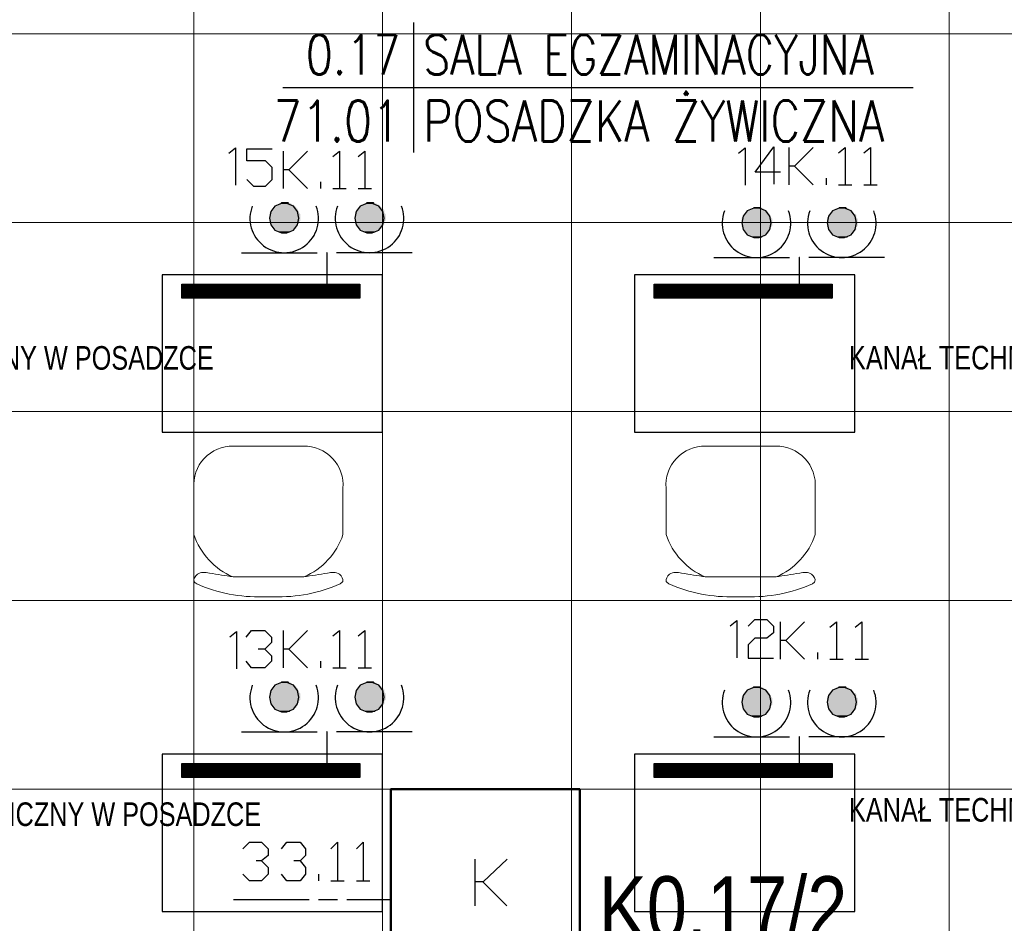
# Model space of a CAD drawing. Header units: millimetres. Extents: x 282377 to 1404227, y -783705 to 1038705.
# Tile 65 of 243: x 375681 to 375994, y 8398 to 8685. Entities that reach past the tile are written whole.
import ezdxf
from ezdxf.enums import TextEntityAlignment as Align

# ---------------------------------------------------------------- set-up
doc = ezdxf.new("R2010")
doc.units = ezdxf.units.MM
doc.linetypes.add('ACAD_ISO08W100', pattern=[36, 24, -3, 6, -3])
doc.layers.add('!!ELEKTRYKA', color=7, linetype='Continuous')
doc.layers.add('PG_WYPOSAŻENIE', color=9, linetype='Continuous', lineweight=18)
doc.styles.add('BIKTC', font='bikromsw.shx', dxfattribs={"width": 0.8})
doc.styles.add('ROMANS', font='romans', dxfattribs={"width": 0.7})
doc.styles.get("Standard").update_dxf_attribs({"font": 'arial.ttf'})

# ---------------------------------------------------------------- blocks, each defined once
blk = doc.blocks.new('bikmet')
blk.add_line((0, 1.65), (0, -1.65))
at = {"style": 'ROMANS', "width": 0.8}
blk.add_attdef('NRPOM', text='', height=1, dxfattribs=at).set_placement((-0.333, 0.333), align=Align.RIGHT)
blk.add_attdef('NWAPOM', (0.25, 0.333), '', height=1, dxfattribs=at)
blk.add_attdef('RAREA', text='', height=1.042, dxfattribs=at).set_placement((-0.333, -0.333), align=Align.TOP_RIGHT)
blk.add_attdef('PODLOGA', text='', height=1.042, dxfattribs=at).set_placement((0.25, -0.333), align=Align.TOP_LEFT)
blk = doc.blocks.new('A$C6e56510e')
at = {"layer": 'PG_WYPOSAŻENIE', "color": 251, "true_color": 0x636466}
for p, q in [((258.9, 478.7), (225.2, 478.7)), ((354.5, 415.7), (129.6, 415.7)), ((5.2, 281.4), (5.2, 134.3)), ((478.9, 281.4), (478.9, 134.3)), ((355.6, 0), (130.8, 0))]:
    blk.add_line(p, q, dxfattribs=at)
for centre, radius, start, end in [((207.7, 5.5), 473.4, 87.8783, 114.1146), ((276.5, 5.5), 473.4, 65.8854, 92.1217), ((215.6, 211.3), 221.7, 112.8026, 161.5732), ((268.6, 211.3), 221.7, 18.4268, 67.1974), ((128.9, 124.1), 124.1, 175.2787, 270.8747), ((355.2, 124.1), 124.1, 269.1253, 4.7213)]:
    blk.add_arc(centre, radius, start, end, dxfattribs=at)
for points in [[(129.6, 415.7), (54.5, 403.3), (16.4, 407.4), (6, 429.9), (14.2, 437.7)], [(354.5, 415.7), (429.6, 403.3), (467.7, 407.4), (478.1, 429.9), (469.9, 437.7)]]:
    blk.add_spline(points, degree=3, dxfattribs=at)

msp = doc.modelspace()

# ---------------------------------------------------------------- hatches: boundary and pattern name
at = {"layer": '!!ELEKTRYKA', "ltscale": 10}
h = msp.add_hatch(dxfattribs=at)
h.set_pattern_fill('ANSI31', color=252, scale=0.1)
h.set_pattern_definition([(45, (340201.29854, 6595.35128), (-0.224506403, 0.224506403), [])])
h.paths.add_polyline_path([(375789.03, 8596.09), (375789.03, 8600.59), (375732.49, 8600.59), (375732.49, 8596.09)])
h = msp.add_hatch(dxfattribs=at)
h.set_pattern_fill('ANSI31', color=252, scale=0.1)
h.set_pattern_definition([(45, (340351.29854, 6595.35128), (-0.224506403, 0.224506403), [])])
h.paths.add_polyline_path([(375939.03, 8596.09), (375939.03, 8600.59), (375882.49, 8600.59), (375882.49, 8596.09)])
h = msp.add_hatch(dxfattribs=at)
h.set_pattern_fill('ANSI31', color=252, scale=0.1)
h.set_pattern_definition([(45, (340201.29854, 6443.1136), (-0.224506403, 0.224506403), [])])
h.paths.add_polyline_path([(375789.03, 8443.85), (375789.03, 8448.35), (375732.49, 8448.35), (375732.49, 8443.85)])
h = msp.add_hatch(dxfattribs=at)
h.set_pattern_fill('ANSI31', color=252, scale=0.1)
h.set_pattern_definition([(45, (340351.29854, 6443.1136), (-0.224506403, 0.224506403), [])])
h.paths.add_polyline_path([(375939.03, 8443.85), (375939.03, 8448.35), (375882.49, 8448.35), (375882.49, 8443.85)])

# ---------------------------------------------------------------- linework, layer by layer
at = {"layer": '!!ELEKTRYKA', "color": 252, "lineweight": 15, "ltscale": 15}
for p, q in [((375736.23, 8991.12), (375736.23, 7840.12)), ((375796.23, 8991.12), (375796.23, 7840.12)), ((375856.23, 8991.12), (375856.23, 7840.12)), ((375916.23, 8991.12), (375916.23, 7840.12)), ((375976.23, 8991.12), (375976.23, 7840.12)), ((376300.23, 8680.12), (375527.73, 8680.12)), ((376300.23, 8620.12), (375527.73, 8620.12)), ((376300.23, 8560.12), (375527.73, 8560.12)), ((376300.23, 8500.12), (375544.73, 8500.12)), ((376300.23, 8440.12), (375544.73, 8440.12))]:
    msp.add_line(p, q, dxfattribs=at)
at = {"layer": '!!ELEKTRYKA', "color": 252}
msp.add_line((375764.6, 8663.07), (375964.81, 8663.07), dxfattribs=at)
at = {"layer": '!!ELEKTRYKA', "color": 94, "linetype": 'ACAD_ISO08W100', "lineweight": -3, "true_color": 0x009500}
for points in [[(375747.38, 8642.2), (375749.5, 8643.9), (375749.5, 8632.04)], [(375753.1, 8633.83), (375755.22, 8631.71), (375759.03, 8631.71), (375761.15, 8633.83), (375761.15, 8637.64), (375759.03, 8639.75), (375753.1, 8639.75), (375753.1, 8643.56), (375761.15, 8643.56)], [(375764.79, 8630.98), (375764.79, 8642.83)], [(375772.41, 8642.83), (375766.48, 8636.91), (375764.79, 8636.91)], [(375780.45, 8641.14), (375782.57, 8642.83), (375782.57, 8630.98)], [(375788.5, 8641.14), (375790.61, 8642.83), (375790.61, 8630.98)], [(375909.28, 8642.2), (375911.39, 8643.9), (375911.39, 8632.04)], [(375922.61, 8636.11), (375914.56, 8636.11), (375920.49, 8644.15), (375920.49, 8632.3)], [(375925.4, 8632.09), (375925.4, 8643.94)], [(375933.02, 8643.94), (375927.1, 8638.01), (375925.4, 8638.01)], [(375941.07, 8642.25), (375943.18, 8643.94), (375943.18, 8632.09)], [(375949.11, 8642.25), (375951.23, 8643.94), (375951.23, 8632.09)], [(375766.48, 8636.91), (375772.41, 8630.98)], [(375927.1, 8638.01), (375933.02, 8632.09)], [(375776.64, 8630.98), (375776.64, 8633.1)], [(375937.26, 8632.09), (375937.26, 8634.2)], [(375780.45, 8630.98), (375784.69, 8630.98)], [(375788.5, 8630.98), (375792.73, 8630.98)], [(375941.07, 8632.09), (375945.3, 8632.09)], [(375949.11, 8632.09), (375953.34, 8632.09)], [(375751.45, 8610.56), (375778.55, 8610.56), (375778.55, 8600.4)], [(375805.64, 8610.56), (375778.55, 8610.56)], [(375901.45, 8609.02), (375928.55, 8609.02), (375928.55, 8598.86)], [(375955.64, 8609.02), (375928.55, 8609.02)], [(375906.67, 8492.05), (375908.79, 8493.75), (375908.79, 8481.89)], [(375912.38, 8491.93), (375914.5, 8494.04), (375918.29, 8494.04), (375920.41, 8491.93), (375920.41, 8489.81), (375918.29, 8488.12), (375914.5, 8488.12), (375912.38, 8486), (375912.38, 8481.77), (375920.41, 8481.77)], [(375922.67, 8481.49), (375922.67, 8493.34)], [(375930.29, 8493.34), (375924.36, 8487.42), (375922.67, 8487.42)], [(375938.33, 8491.65), (375940.45, 8493.34), (375940.45, 8481.49)], [(375946.37, 8491.65), (375948.49, 8493.34), (375948.49, 8481.49)], [(375747.68, 8488.57), (375749.8, 8490.26), (375749.8, 8478.41)], [(375752.94, 8488.48), (375754.63, 8490.59), (375758.86, 8490.59), (375760.98, 8488.48), (375760.98, 8486.78), (375758.86, 8484.67), (375756.75, 8484.67)], [(375764.79, 8478.74), (375764.79, 8490.59)], [(375772.41, 8490.59), (375766.48, 8484.67), (375764.79, 8484.67)], [(375780.45, 8488.9), (375782.57, 8490.59), (375782.57, 8478.74)], [(375788.5, 8488.9), (375790.61, 8490.59), (375790.61, 8478.74)], [(375924.36, 8487.42), (375930.29, 8481.49)], [(375758.86, 8484.67), (375760.98, 8482.55), (375760.98, 8480.86), (375758.86, 8478.74), (375754.63, 8478.74), (375752.94, 8480.86)], [(375766.48, 8484.67), (375772.41, 8478.74)], [(375934.52, 8481.49), (375934.52, 8483.61)], [(375776.64, 8478.74), (375776.64, 8480.86)], [(375938.33, 8481.49), (375942.56, 8481.49)], [(375946.37, 8481.49), (375950.61, 8481.49)], [(375780.45, 8478.74), (375784.69, 8478.74)], [(375788.5, 8478.74), (375792.73, 8478.74)], [(375751.45, 8458.33), (375778.55, 8458.33), (375778.55, 8448.17)], [(375805.64, 8458.33), (375778.55, 8458.33)], [(375901.45, 8456.78), (375928.55, 8456.78), (375928.55, 8446.62)], [(375955.64, 8456.78), (375928.55, 8456.78)]]:
    msp.add_lwpolyline(points, dxfattribs=at)
for points in [[(375760.34, 8621.57), (375760.77, 8619.45), (375762.04, 8617.76), (375764.15, 8616.91), (375765.85, 8616.91), (375767.96, 8617.76), (375769.23, 8619.45), (375769.66, 8621.57), (375769.23, 8623.69), (375767.96, 8625.38), (375765.85, 8626.23), (375764.15, 8626.23), (375762.04, 8625.38), (375760.77, 8623.69)], [(375787.44, 8621.57), (375787.86, 8619.45), (375789.13, 8617.76), (375791.25, 8616.91), (375792.94, 8616.91), (375795.06, 8617.76), (375796.33, 8619.45), (375796.75, 8621.57), (375796.33, 8623.69), (375795.06, 8625.38), (375792.94, 8626.23), (375791.25, 8626.23), (375789.13, 8625.38), (375787.86, 8623.69)], [(375910.34, 8620.03), (375910.77, 8617.91), (375912.04, 8616.22), (375914.15, 8615.37), (375915.85, 8615.37), (375917.96, 8616.22), (375919.23, 8617.91), (375919.66, 8620.03), (375919.23, 8622.14), (375917.96, 8623.84), (375915.85, 8624.69), (375914.15, 8624.69), (375912.04, 8623.84), (375910.77, 8622.14)], [(375937.44, 8620.03), (375937.86, 8617.91), (375939.13, 8616.22), (375941.25, 8615.37), (375942.94, 8615.37), (375945.06, 8616.22), (375946.33, 8617.91), (375946.75, 8620.03), (375946.33, 8622.14), (375945.06, 8623.84), (375942.94, 8624.69), (375941.25, 8624.69), (375939.13, 8623.84), (375937.86, 8622.14)], [(375760.34, 8469.33), (375760.77, 8467.22), (375762.04, 8465.52), (375764.15, 8464.68), (375765.85, 8464.68), (375767.96, 8465.52), (375769.23, 8467.22), (375769.66, 8469.33), (375769.23, 8471.45), (375767.96, 8473.14), (375765.85, 8473.99), (375764.15, 8473.99), (375762.04, 8473.14), (375760.77, 8471.45)], [(375787.44, 8469.33), (375787.86, 8467.22), (375789.13, 8465.52), (375791.25, 8464.68), (375792.94, 8464.68), (375795.06, 8465.52), (375796.33, 8467.22), (375796.75, 8469.33), (375796.33, 8471.45), (375795.06, 8473.14), (375792.94, 8473.99), (375791.25, 8473.99), (375789.13, 8473.14), (375787.86, 8471.45)], [(375910.34, 8467.79), (375910.77, 8465.67), (375912.04, 8463.98), (375914.15, 8463.13), (375915.85, 8463.13), (375917.96, 8463.98), (375919.23, 8465.67), (375919.66, 8467.79), (375919.23, 8469.91), (375917.96, 8471.6), (375915.85, 8472.45), (375914.15, 8472.45), (375912.04, 8471.6), (375910.77, 8469.91)], [(375937.44, 8467.79), (375937.86, 8465.67), (375939.13, 8463.98), (375941.25, 8463.13), (375942.94, 8463.13), (375945.06, 8463.98), (375946.33, 8465.67), (375946.75, 8467.79), (375946.33, 8469.91), (375945.06, 8471.6), (375942.94, 8472.45), (375941.25, 8472.45), (375939.13, 8471.6), (375937.86, 8469.91)]]:
    msp.add_lwpolyline(points, close=True, dxfattribs=at)
at = {"layer": '!!ELEKTRYKA', "color": 252}
for points in [[(375796.23, 8553.52), (375796.23, 8603.52), (375726.23, 8603.52), (375726.23, 8553.52)], [(375946.23, 8553.52), (375946.23, 8603.52), (375876.23, 8603.52), (375876.23, 8553.52)], [(375796.23, 8401.28), (375796.23, 8451.28), (375726.23, 8451.28), (375726.23, 8401.28)], [(375946.23, 8401.28), (375946.23, 8451.28), (375876.23, 8451.28), (375876.23, 8401.28)]]:
    msp.add_lwpolyline(points, close=True, dxfattribs=at)
at = {"layer": '!!ELEKTRYKA', "color": 252, "ltscale": 10}
for points in [[(375732.49, 8600.59), (375789.03, 8600.59), (375789.03, 8596.09), (375732.49, 8596.09)], [(375882.49, 8600.59), (375939.03, 8600.59), (375939.03, 8596.09), (375882.49, 8596.09)], [(375732.49, 8448.35), (375789.03, 8448.35), (375789.03, 8443.85), (375732.49, 8443.85)], [(375882.49, 8448.35), (375939.03, 8448.35), (375939.03, 8443.85), (375882.49, 8443.85)]]:
    msp.add_lwpolyline(points, close=True, dxfattribs=at)
at = {"layer": '!!ELEKTRYKA', "color": 6, "linetype": 'Continuous', "lineweight": 50, "ltscale": 50}
msp.add_lwpolyline([(375858.85, 8380.12), (375798.85, 8380.12), (375798.85, 8440.12), (375858.85, 8440.12)], close=True, dxfattribs=at)
at = {"layer": '!!ELEKTRYKA', "color": 192, "linetype": 'ACAD_ISO08W100', "lineweight": -3, "true_color": 0x6d00dd}
for points in [[(375751.88, 8421.22), (375754.01, 8423.34), (375757.81, 8423.34), (375759.94, 8421.22), (375759.94, 8419.11), (375757.81, 8417.42), (375756.1, 8417.42)], [(375764.16, 8421.23), (375765.87, 8423.34), (375770.08, 8423.34), (375771.78, 8421.23), (375771.78, 8419.11), (375770.08, 8417.42), (375768, 8417.42)], [(375779.83, 8421.23), (375781.95, 8423.34), (375781.95, 8411.06)], [(375787.9, 8421.22), (375790.02, 8423.33), (375790.02, 8411.05)], [(375757.81, 8417.42), (375759.94, 8415.3), (375759.94, 8413.18), (375757.81, 8411.06), (375754.01, 8411.06), (375751.88, 8413.18)], [(375770.08, 8417.42), (375771.78, 8415.3), (375771.78, 8413.18), (375770.08, 8411.06), (375765.87, 8411.06), (375764.16, 8413.18)], [(375776.03, 8411.06), (375776.03, 8413.18)], [(375779.83, 8411.06), (375784.08, 8411.06)], [(375787.9, 8411.05), (375792.15, 8411.05)], [(375748.91, 8405.14), (375798.85, 8405.14)]]:
    msp.add_lwpolyline(points, dxfattribs=at)
at = {"layer": '!!ELEKTRYKA', "color": 6, "linetype": 'ACAD_ISO08W100', "lineweight": -3}
for points in [[(375825.61, 8403.12), (375825.61, 8417.94)], [(375835.77, 8417.94), (375828.14, 8410.74), (375825.61, 8410.74)], [(375828.1, 8410.76), (375835.72, 8403.14)]]:
    msp.add_lwpolyline(points, dxfattribs=at)
at = {"layer": '!!ELEKTRYKA', "color": 94, "linetype": 'Continuous', "lineweight": -3, "true_color": 0x009500}
for centre in [(375765, 8621.47), (375792.09, 8621.47), (375915, 8619.92), (375942.09, 8619.92), (375765, 8469.23), (375792.09, 8469.23), (375915, 8467.68), (375942.09, 8467.68)]:
    msp.add_arc(centre, 10.89, 158.9225, 21.0775, dxfattribs=at)
at = {"layer": '!!ELEKTRYKA', "color": 94, "linetype": 'ACAD_ISO08W100', "lineweight": -3, "true_color": 0x009500}
for points in [[(375767.54, 8625.81), (375762.88, 8625.81), (375763.31, 8626.23)], [(375767.54, 8625.81), (375763.31, 8626.23), (375767.12, 8626.23)], [(375766.69, 8626.23), (375763.73, 8626.23), (375764.15, 8626.65)], [(375766.69, 8626.23), (375764.15, 8626.65), (375766.27, 8626.65)], [(375794.63, 8625.81), (375789.98, 8625.81), (375790.4, 8626.23)], [(375794.63, 8625.81), (375790.4, 8626.23), (375794.21, 8626.23)], [(375793.79, 8626.23), (375790.82, 8626.23), (375791.25, 8626.65)], [(375793.79, 8626.23), (375791.25, 8626.65), (375793.36, 8626.65)], [(375769.66, 8623.27), (375760.34, 8623.27), (375760.77, 8623.69)], [(375770.08, 8622.84), (375760.34, 8623.27), (375769.66, 8623.27)], [(375770.08, 8622.84), (375760.34, 8622.84), (375760.34, 8623.27)], [(375770.08, 8622), (375760.34, 8622.84), (375770.08, 8622.84)], [(375770.08, 8622), (375760.34, 8622), (375760.34, 8622.84)], [(375769.23, 8624.11), (375760.77, 8624.11), (375761.19, 8624.54)], [(375769.66, 8623.69), (375760.77, 8624.11), (375769.23, 8624.11)], [(375769.66, 8623.69), (375760.77, 8623.69), (375760.77, 8624.11)], [(375769.66, 8623.27), (375760.77, 8623.69), (375769.66, 8623.69)], [(375768.81, 8624.54), (375761.19, 8624.54), (375761.61, 8624.96)], [(375769.23, 8624.11), (375761.19, 8624.54), (375769.23, 8624.54)], [(375768.81, 8624.96), (375761.61, 8624.96), (375762.04, 8625.38)], [(375768.81, 8624.54), (375761.61, 8624.96), (375768.81, 8624.96)], [(375768.39, 8625.38), (375762.04, 8625.38), (375762.46, 8625.81)], [(375768.81, 8624.96), (375762.04, 8625.38), (375768.39, 8625.38)], [(375768.39, 8625.38), (375762.46, 8625.81), (375767.96, 8625.81)], [(375796.75, 8623.27), (375787.44, 8623.27), (375787.86, 8623.69)], [(375797.17, 8622.84), (375787.44, 8623.27), (375796.75, 8623.27)], [(375797.17, 8622.84), (375787.44, 8622.84), (375787.44, 8623.27)], [(375797.17, 8622), (375787.44, 8622.84), (375797.17, 8622.84)], [(375797.17, 8622), (375787.44, 8622), (375787.44, 8622.84)], [(375796.75, 8624.11), (375787.86, 8624.11), (375788.28, 8624.54)], [(375796.75, 8623.69), (375787.86, 8624.11), (375796.75, 8624.11)], [(375796.75, 8623.69), (375787.86, 8623.69), (375787.86, 8624.11)], [(375796.75, 8623.27), (375787.86, 8623.69), (375796.75, 8623.69)], [(375795.9, 8624.54), (375788.28, 8624.54), (375788.71, 8624.96)], [(375796.75, 8624.11), (375788.28, 8624.54), (375796.33, 8624.54)], [(375795.9, 8624.96), (375788.71, 8624.96), (375789.13, 8625.38)], [(375795.9, 8624.54), (375788.71, 8624.96), (375795.9, 8624.96)], [(375795.48, 8625.38), (375789.13, 8625.38), (375789.55, 8625.81)], [(375795.9, 8624.96), (375789.13, 8625.38), (375795.48, 8625.38)], [(375795.48, 8625.38), (375789.55, 8625.81), (375795.06, 8625.81)], [(375919.23, 8622.57), (375910.77, 8622.57), (375911.19, 8622.99)], [(375918.81, 8622.99), (375911.19, 8622.99), (375911.61, 8623.41)], [(375919.23, 8622.57), (375911.19, 8622.99), (375919.23, 8622.99)], [(375918.81, 8623.41), (375911.61, 8623.41), (375912.04, 8623.84)], [(375918.81, 8622.99), (375911.61, 8623.41), (375918.81, 8623.41)], [(375918.39, 8623.84), (375912.04, 8623.84), (375912.46, 8624.26)], [(375918.81, 8623.41), (375912.04, 8623.84), (375918.39, 8623.84)], [(375918.39, 8623.84), (375912.46, 8624.26), (375917.96, 8624.26)], [(375917.54, 8624.26), (375912.88, 8624.26), (375913.31, 8624.69)], [(375917.54, 8624.26), (375913.31, 8624.69), (375917.12, 8624.69)], [(375916.69, 8624.69), (375913.73, 8624.69), (375914.15, 8625.11)], [(375916.69, 8624.69), (375914.15, 8625.11), (375916.27, 8625.11)], [(375946.75, 8622.57), (375937.86, 8622.57), (375938.28, 8622.99)], [(375945.9, 8622.99), (375938.28, 8622.99), (375938.71, 8623.41)], [(375946.75, 8622.57), (375938.28, 8622.99), (375946.33, 8622.99)], [(375945.9, 8623.41), (375938.71, 8623.41), (375939.13, 8623.84)], [(375945.9, 8622.99), (375938.71, 8623.41), (375945.9, 8623.41)], [(375945.48, 8623.84), (375939.13, 8623.84), (375939.55, 8624.26)], [(375945.9, 8623.41), (375939.13, 8623.84), (375945.48, 8623.84)], [(375945.48, 8623.84), (375939.55, 8624.26), (375945.06, 8624.26)], [(375944.63, 8624.26), (375939.98, 8624.26), (375940.4, 8624.69)], [(375944.63, 8624.26), (375940.4, 8624.69), (375944.21, 8624.69)], [(375943.79, 8624.69), (375940.82, 8624.69), (375941.25, 8625.11)], [(375943.79, 8624.69), (375941.25, 8625.11), (375943.36, 8625.11)], [(375770.08, 8621.57), (375760.34, 8622), (375770.08, 8622)], [(375770.08, 8621.57), (375760.34, 8621.57), (375760.34, 8622)], [(375770.08, 8621.15), (375760.34, 8621.57), (375770.08, 8621.57)], [(375770.08, 8621.15), (375760.34, 8621.15), (375760.34, 8621.57)], [(375770.08, 8620.72), (375760.34, 8621.15), (375770.08, 8621.15)], [(375770.08, 8620.72), (375760.34, 8620.72), (375760.34, 8621.15)], [(375769.66, 8620.3), (375760.34, 8620.72), (375770.08, 8620.72)], [(375769.66, 8620.3), (375760.34, 8620.3), (375760.34, 8620.72)], [(375769.66, 8619.88), (375760.34, 8620.3), (375769.66, 8620.3)], [(375769.66, 8619.88), (375760.77, 8619.88), (375760.34, 8620.3)], [(375769.23, 8619.45), (375760.77, 8619.88), (375769.66, 8619.88)], [(375769.23, 8619.45), (375760.77, 8619.45), (375760.77, 8619.88)], [(375797.17, 8621.57), (375787.44, 8622), (375797.17, 8622)], [(375797.17, 8621.57), (375787.44, 8621.57), (375787.44, 8622)], [(375797.17, 8621.15), (375787.44, 8621.57), (375797.17, 8621.57)], [(375797.17, 8621.15), (375787.44, 8621.15), (375787.44, 8621.57)], [(375797.17, 8620.72), (375787.44, 8621.15), (375797.17, 8621.15)], [(375797.17, 8620.72), (375787.44, 8620.72), (375787.44, 8621.15)], [(375796.75, 8620.3), (375787.44, 8620.72), (375797.17, 8620.72)], [(375796.75, 8620.3), (375787.44, 8620.3), (375787.44, 8620.72)], [(375796.75, 8619.88), (375787.44, 8620.3), (375796.75, 8620.3)], [(375796.75, 8619.88), (375787.86, 8619.88), (375787.44, 8620.3)], [(375796.75, 8619.45), (375787.86, 8619.88), (375796.75, 8619.88)], [(375796.75, 8619.45), (375787.86, 8619.45), (375787.86, 8619.88)], [(375919.66, 8621.72), (375910.34, 8621.72), (375910.77, 8622.14)], [(375920.08, 8621.3), (375910.34, 8621.72), (375919.66, 8621.72)], [(375920.08, 8621.3), (375910.34, 8621.3), (375910.34, 8621.72)], [(375920.08, 8620.45), (375910.34, 8621.3), (375920.08, 8621.3)], [(375920.08, 8620.45), (375910.34, 8620.45), (375910.34, 8621.3)], [(375920.08, 8620.03), (375910.34, 8620.45), (375920.08, 8620.45)], [(375920.08, 8620.03), (375910.34, 8620.03), (375910.34, 8620.45)], [(375920.08, 8619.6), (375910.34, 8620.03), (375920.08, 8620.03)], [(375920.08, 8619.6), (375910.34, 8619.6), (375910.34, 8620.03)], [(375919.66, 8622.14), (375910.77, 8622.57), (375919.23, 8622.57)], [(375919.66, 8622.14), (375910.77, 8622.14), (375910.77, 8622.57)], [(375919.66, 8621.72), (375910.77, 8622.14), (375919.66, 8622.14)], [(375946.75, 8621.72), (375937.44, 8621.72), (375937.86, 8622.14)], [(375947.17, 8621.3), (375937.44, 8621.72), (375946.75, 8621.72)], [(375947.17, 8621.3), (375937.44, 8621.3), (375937.44, 8621.72)], [(375947.17, 8620.45), (375937.44, 8621.3), (375947.17, 8621.3)], [(375947.17, 8620.45), (375937.44, 8620.45), (375937.44, 8621.3)], [(375947.17, 8620.03), (375937.44, 8620.45), (375947.17, 8620.45)], [(375947.17, 8620.03), (375937.44, 8620.03), (375937.44, 8620.45)], [(375947.17, 8619.6), (375937.44, 8620.03), (375947.17, 8620.03)], [(375947.17, 8619.6), (375937.44, 8619.6), (375937.44, 8620.03)], [(375946.75, 8622.14), (375937.86, 8622.57), (375946.75, 8622.57)], [(375946.75, 8622.14), (375937.86, 8622.14), (375937.86, 8622.57)], [(375946.75, 8621.72), (375937.86, 8622.14), (375946.75, 8622.14)], [(375769.23, 8619.03), (375760.77, 8619.45), (375769.23, 8619.45)], [(375769.23, 8619.03), (375761.19, 8619.03), (375760.77, 8619.45)], [(375768.81, 8618.61), (375761.19, 8619.03), (375769.23, 8619.03)], [(375768.81, 8618.61), (375761.19, 8618.61), (375761.19, 8619.03)], [(375768.81, 8618.18), (375761.19, 8618.61), (375768.81, 8618.61)], [(375768.81, 8618.18), (375761.61, 8618.18), (375761.19, 8618.61)], [(375767.96, 8617.76), (375762.04, 8618.18), (375768.39, 8618.18)], [(375767.96, 8617.76), (375762.46, 8617.76), (375762.04, 8618.18)], [(375767.54, 8617.34), (375762.46, 8617.76), (375767.96, 8617.76)], [(375767.54, 8617.34), (375762.88, 8617.34), (375762.46, 8617.76)], [(375766.69, 8616.91), (375763.31, 8617.34), (375767.12, 8617.34)], [(375766.69, 8616.91), (375763.73, 8616.91), (375763.31, 8617.34)], [(375796.33, 8619.03), (375787.86, 8619.45), (375796.75, 8619.45)], [(375796.33, 8619.03), (375788.28, 8619.03), (375787.86, 8619.45)], [(375795.9, 8618.61), (375788.28, 8619.03), (375796.33, 8619.03)], [(375795.9, 8618.61), (375788.28, 8618.61), (375788.28, 8619.03)], [(375795.9, 8618.18), (375788.28, 8618.61), (375795.9, 8618.61)], [(375795.9, 8618.18), (375788.71, 8618.18), (375788.28, 8618.61)], [(375795.06, 8617.76), (375789.13, 8618.18), (375795.48, 8618.18)], [(375795.06, 8617.76), (375789.55, 8617.76), (375789.13, 8618.18)], [(375794.63, 8617.34), (375789.55, 8617.76), (375795.06, 8617.76)], [(375794.63, 8617.34), (375789.98, 8617.34), (375789.55, 8617.76)], [(375793.79, 8616.91), (375790.4, 8617.34), (375794.21, 8617.34)], [(375793.79, 8616.91), (375790.82, 8616.91), (375790.4, 8617.34)], [(375920.08, 8619.18), (375910.34, 8619.6), (375920.08, 8619.6)], [(375920.08, 8619.18), (375910.34, 8619.18), (375910.34, 8619.6)], [(375919.66, 8618.76), (375910.34, 8619.18), (375920.08, 8619.18)], [(375919.66, 8618.76), (375910.34, 8618.76), (375910.34, 8619.18)], [(375919.66, 8618.33), (375910.34, 8618.76), (375919.66, 8618.76)], [(375919.66, 8618.33), (375910.77, 8618.33), (375910.34, 8618.76)], [(375919.23, 8617.91), (375910.77, 8618.33), (375919.66, 8618.33)], [(375919.23, 8617.91), (375910.77, 8617.91), (375910.77, 8618.33)], [(375919.23, 8617.49), (375910.77, 8617.91), (375919.23, 8617.91)], [(375919.23, 8617.49), (375911.19, 8617.49), (375910.77, 8617.91)], [(375918.81, 8617.06), (375911.19, 8617.49), (375919.23, 8617.49)], [(375918.81, 8617.06), (375911.19, 8617.06), (375911.19, 8617.49)], [(375918.81, 8616.64), (375911.19, 8617.06), (375918.81, 8617.06)], [(375918.81, 8616.64), (375911.61, 8616.64), (375911.19, 8617.06)], [(375917.96, 8616.22), (375912.04, 8616.64), (375918.39, 8616.64)], [(375917.96, 8616.22), (375912.46, 8616.22), (375912.04, 8616.64)], [(375947.17, 8619.18), (375937.44, 8619.6), (375947.17, 8619.6)], [(375947.17, 8619.18), (375937.44, 8619.18), (375937.44, 8619.6)], [(375946.75, 8618.76), (375937.44, 8619.18), (375947.17, 8619.18)], [(375946.75, 8618.76), (375937.44, 8618.76), (375937.44, 8619.18)], [(375946.75, 8618.33), (375937.44, 8618.76), (375946.75, 8618.76)], [(375946.75, 8618.33), (375937.86, 8618.33), (375937.44, 8618.76)], [(375946.75, 8617.91), (375937.86, 8618.33), (375946.75, 8618.33)], [(375946.75, 8617.91), (375937.86, 8617.91), (375937.86, 8618.33)], [(375946.33, 8617.49), (375937.86, 8617.91), (375946.75, 8617.91)], [(375946.33, 8617.49), (375938.28, 8617.49), (375937.86, 8617.91)], [(375945.9, 8617.06), (375938.28, 8617.49), (375946.33, 8617.49)], [(375945.9, 8617.06), (375938.28, 8617.06), (375938.28, 8617.49)], [(375945.9, 8616.64), (375938.28, 8617.06), (375945.9, 8617.06)], [(375945.9, 8616.64), (375938.71, 8616.64), (375938.28, 8617.06)], [(375945.06, 8616.22), (375939.13, 8616.64), (375945.48, 8616.64)], [(375945.06, 8616.22), (375939.55, 8616.22), (375939.13, 8616.64)], [(375917.54, 8615.79), (375912.46, 8616.22), (375917.96, 8616.22)], [(375917.54, 8615.79), (375912.88, 8615.79), (375912.46, 8616.22)], [(375916.69, 8615.37), (375913.31, 8615.79), (375917.12, 8615.79)], [(375916.69, 8615.37), (375913.73, 8615.37), (375913.31, 8615.79)], [(375944.63, 8615.79), (375939.55, 8616.22), (375945.06, 8616.22)], [(375944.63, 8615.79), (375939.98, 8615.79), (375939.55, 8616.22)], [(375943.79, 8615.37), (375940.4, 8615.79), (375944.21, 8615.79)], [(375943.79, 8615.37), (375940.82, 8615.37), (375940.4, 8615.79)], [(375768.81, 8472.3), (375761.19, 8472.3), (375761.61, 8472.72)], [(375768.81, 8472.72), (375761.61, 8472.72), (375762.04, 8473.14)], [(375768.81, 8472.3), (375761.61, 8472.72), (375768.81, 8472.72)], [(375768.39, 8473.14), (375762.04, 8473.14), (375762.46, 8473.57)], [(375768.81, 8472.72), (375762.04, 8473.14), (375768.39, 8473.14)], [(375768.39, 8473.14), (375762.46, 8473.57), (375767.96, 8473.57)], [(375767.54, 8473.57), (375762.88, 8473.57), (375763.31, 8473.99)], [(375767.54, 8473.57), (375763.31, 8473.99), (375767.12, 8473.99)], [(375766.69, 8473.99), (375763.73, 8473.99), (375764.15, 8474.41)], [(375766.69, 8473.99), (375764.15, 8474.41), (375766.27, 8474.41)], [(375795.9, 8472.3), (375788.28, 8472.3), (375788.71, 8472.72)], [(375795.9, 8472.72), (375788.71, 8472.72), (375789.13, 8473.14)], [(375795.9, 8472.3), (375788.71, 8472.72), (375795.9, 8472.72)], [(375795.48, 8473.14), (375789.13, 8473.14), (375789.55, 8473.57)], [(375795.9, 8472.72), (375789.13, 8473.14), (375795.48, 8473.14)], [(375795.48, 8473.14), (375789.55, 8473.57), (375795.06, 8473.57)], [(375794.63, 8473.57), (375789.98, 8473.57), (375790.4, 8473.99)], [(375794.63, 8473.57), (375790.4, 8473.99), (375794.21, 8473.99)], [(375793.79, 8473.99), (375790.82, 8473.99), (375791.25, 8474.41)], [(375793.79, 8473.99), (375791.25, 8474.41), (375793.36, 8474.41)], [(375916.69, 8472.45), (375913.73, 8472.45), (375914.15, 8472.87)], [(375916.69, 8472.45), (375914.15, 8472.87), (375916.27, 8472.87)], [(375943.79, 8472.45), (375940.82, 8472.45), (375941.25, 8472.87)], [(375943.79, 8472.45), (375941.25, 8472.87), (375943.36, 8472.87)], [(375769.66, 8471.03), (375760.34, 8471.03), (375760.77, 8471.45)], [(375770.08, 8470.6), (375760.34, 8471.03), (375769.66, 8471.03)], [(375770.08, 8470.6), (375760.34, 8470.6), (375760.34, 8471.03)], [(375770.08, 8469.76), (375760.34, 8470.6), (375770.08, 8470.6)], [(375770.08, 8469.76), (375760.34, 8469.76), (375760.34, 8470.6)], [(375770.08, 8469.33), (375760.34, 8469.76), (375770.08, 8469.76)], [(375770.08, 8469.33), (375760.34, 8469.33), (375760.34, 8469.76)], [(375769.23, 8471.87), (375760.77, 8471.87), (375761.19, 8472.3)], [(375769.66, 8471.45), (375760.77, 8471.87), (375769.23, 8471.87)], [(375769.66, 8471.45), (375760.77, 8471.45), (375760.77, 8471.87)], [(375769.66, 8471.03), (375760.77, 8471.45), (375769.66, 8471.45)], [(375769.23, 8471.87), (375761.19, 8472.3), (375769.23, 8472.3)], [(375796.75, 8471.03), (375787.44, 8471.03), (375787.86, 8471.45)], [(375797.17, 8470.6), (375787.44, 8471.03), (375796.75, 8471.03)], [(375797.17, 8470.6), (375787.44, 8470.6), (375787.44, 8471.03)], [(375797.17, 8469.76), (375787.44, 8470.6), (375797.17, 8470.6)], [(375797.17, 8469.76), (375787.44, 8469.76), (375787.44, 8470.6)], [(375797.17, 8469.33), (375787.44, 8469.76), (375797.17, 8469.76)], [(375797.17, 8469.33), (375787.44, 8469.33), (375787.44, 8469.76)], [(375796.75, 8471.87), (375787.86, 8471.87), (375788.28, 8472.3)], [(375796.75, 8471.45), (375787.86, 8471.87), (375796.75, 8471.87)], [(375796.75, 8471.45), (375787.86, 8471.45), (375787.86, 8471.87)], [(375796.75, 8471.03), (375787.86, 8471.45), (375796.75, 8471.45)], [(375796.75, 8471.87), (375788.28, 8472.3), (375796.33, 8472.3)], [(375919.66, 8469.48), (375910.34, 8469.48), (375910.77, 8469.91)], [(375919.23, 8470.33), (375910.77, 8470.33), (375911.19, 8470.75)], [(375919.66, 8469.91), (375910.77, 8470.33), (375919.23, 8470.33)], [(375919.66, 8469.91), (375910.77, 8469.91), (375910.77, 8470.33)], [(375919.66, 8469.48), (375910.77, 8469.91), (375919.66, 8469.91)], [(375918.81, 8470.75), (375911.19, 8470.75), (375911.61, 8471.18)], [(375919.23, 8470.33), (375911.19, 8470.75), (375919.23, 8470.75)], [(375918.81, 8471.18), (375911.61, 8471.18), (375912.04, 8471.6)], [(375918.81, 8470.75), (375911.61, 8471.18), (375918.81, 8471.18)], [(375918.39, 8471.6), (375912.04, 8471.6), (375912.46, 8472.02)], [(375918.81, 8471.18), (375912.04, 8471.6), (375918.39, 8471.6)], [(375918.39, 8471.6), (375912.46, 8472.02), (375917.96, 8472.02)], [(375917.54, 8472.02), (375912.88, 8472.02), (375913.31, 8472.45)], [(375917.54, 8472.02), (375913.31, 8472.45), (375917.12, 8472.45)], [(375946.75, 8469.48), (375937.44, 8469.48), (375937.86, 8469.91)], [(375946.75, 8470.33), (375937.86, 8470.33), (375938.28, 8470.75)], [(375946.75, 8469.91), (375937.86, 8470.33), (375946.75, 8470.33)], [(375946.75, 8469.91), (375937.86, 8469.91), (375937.86, 8470.33)], [(375946.75, 8469.48), (375937.86, 8469.91), (375946.75, 8469.91)], [(375945.9, 8470.75), (375938.28, 8470.75), (375938.71, 8471.18)], [(375946.75, 8470.33), (375938.28, 8470.75), (375946.33, 8470.75)], [(375945.9, 8471.18), (375938.71, 8471.18), (375939.13, 8471.6)], [(375945.9, 8470.75), (375938.71, 8471.18), (375945.9, 8471.18)], [(375945.48, 8471.6), (375939.13, 8471.6), (375939.55, 8472.02)], [(375945.9, 8471.18), (375939.13, 8471.6), (375945.48, 8471.6)], [(375945.48, 8471.6), (375939.55, 8472.02), (375945.06, 8472.02)], [(375944.63, 8472.02), (375939.98, 8472.02), (375940.4, 8472.45)], [(375944.63, 8472.02), (375940.4, 8472.45), (375944.21, 8472.45)], [(375770.08, 8468.91), (375760.34, 8469.33), (375770.08, 8469.33)], [(375770.08, 8468.91), (375760.34, 8468.91), (375760.34, 8469.33)], [(375770.08, 8468.49), (375760.34, 8468.91), (375770.08, 8468.91)], [(375770.08, 8468.49), (375760.34, 8468.49), (375760.34, 8468.91)], [(375769.66, 8468.06), (375760.34, 8468.49), (375770.08, 8468.49)], [(375769.66, 8468.06), (375760.34, 8468.06), (375760.34, 8468.49)], [(375769.66, 8467.64), (375760.34, 8468.06), (375769.66, 8468.06)], [(375769.66, 8467.64), (375760.77, 8467.64), (375760.34, 8468.06)], [(375769.23, 8467.22), (375760.77, 8467.64), (375769.66, 8467.64)], [(375769.23, 8467.22), (375760.77, 8467.22), (375760.77, 8467.64)], [(375769.23, 8466.79), (375760.77, 8467.22), (375769.23, 8467.22)], [(375769.23, 8466.79), (375761.19, 8466.79), (375760.77, 8467.22)], [(375768.81, 8466.37), (375761.19, 8466.79), (375769.23, 8466.79)], [(375768.81, 8466.37), (375761.19, 8466.37), (375761.19, 8466.79)], [(375797.17, 8468.91), (375787.44, 8469.33), (375797.17, 8469.33)], [(375797.17, 8468.91), (375787.44, 8468.91), (375787.44, 8469.33)], [(375797.17, 8468.49), (375787.44, 8468.91), (375797.17, 8468.91)], [(375797.17, 8468.49), (375787.44, 8468.49), (375787.44, 8468.91)], [(375796.75, 8468.06), (375787.44, 8468.49), (375797.17, 8468.49)], [(375796.75, 8468.06), (375787.44, 8468.06), (375787.44, 8468.49)], [(375796.75, 8467.64), (375787.44, 8468.06), (375796.75, 8468.06)], [(375796.75, 8467.64), (375787.86, 8467.64), (375787.44, 8468.06)], [(375796.75, 8467.22), (375787.86, 8467.64), (375796.75, 8467.64)], [(375796.75, 8467.22), (375787.86, 8467.22), (375787.86, 8467.64)], [(375796.33, 8466.79), (375787.86, 8467.22), (375796.75, 8467.22)], [(375796.33, 8466.79), (375788.28, 8466.79), (375787.86, 8467.22)], [(375795.9, 8466.37), (375788.28, 8466.79), (375796.33, 8466.79)], [(375795.9, 8466.37), (375788.28, 8466.37), (375788.28, 8466.79)], [(375920.08, 8469.06), (375910.34, 8469.48), (375919.66, 8469.48)], [(375920.08, 8469.06), (375910.34, 8469.06), (375910.34, 8469.48)], [(375920.08, 8468.21), (375910.34, 8469.06), (375920.08, 8469.06)], [(375920.08, 8468.21), (375910.34, 8468.21), (375910.34, 8469.06)], [(375920.08, 8467.79), (375910.34, 8468.21), (375920.08, 8468.21)], [(375920.08, 8467.79), (375910.34, 8467.79), (375910.34, 8468.21)], [(375920.08, 8467.37), (375910.34, 8467.79), (375920.08, 8467.79)], [(375920.08, 8467.37), (375910.34, 8467.37), (375910.34, 8467.79)], [(375920.08, 8466.94), (375910.34, 8467.37), (375920.08, 8467.37)], [(375920.08, 8466.94), (375910.34, 8466.94), (375910.34, 8467.37)], [(375919.66, 8466.52), (375910.34, 8466.94), (375920.08, 8466.94)], [(375919.66, 8466.52), (375910.34, 8466.52), (375910.34, 8466.94)], [(375919.66, 8466.1), (375910.34, 8466.52), (375919.66, 8466.52)], [(375919.66, 8466.1), (375910.77, 8466.1), (375910.34, 8466.52)], [(375947.17, 8469.06), (375937.44, 8469.48), (375946.75, 8469.48)], [(375947.17, 8469.06), (375937.44, 8469.06), (375937.44, 8469.48)], [(375947.17, 8468.21), (375937.44, 8469.06), (375947.17, 8469.06)], [(375947.17, 8468.21), (375937.44, 8468.21), (375937.44, 8469.06)], [(375947.17, 8467.79), (375937.44, 8468.21), (375947.17, 8468.21)], [(375947.17, 8467.79), (375937.44, 8467.79), (375937.44, 8468.21)], [(375947.17, 8467.37), (375937.44, 8467.79), (375947.17, 8467.79)], [(375947.17, 8467.37), (375937.44, 8467.37), (375937.44, 8467.79)], [(375947.17, 8466.94), (375937.44, 8467.37), (375947.17, 8467.37)], [(375947.17, 8466.94), (375937.44, 8466.94), (375937.44, 8467.37)], [(375946.75, 8466.52), (375937.44, 8466.94), (375947.17, 8466.94)], [(375946.75, 8466.52), (375937.44, 8466.52), (375937.44, 8466.94)], [(375946.75, 8466.1), (375937.44, 8466.52), (375946.75, 8466.52)], [(375946.75, 8466.1), (375937.86, 8466.1), (375937.44, 8466.52)], [(375768.81, 8465.95), (375761.19, 8466.37), (375768.81, 8466.37)], [(375768.81, 8465.95), (375761.61, 8465.95), (375761.19, 8466.37)], [(375767.96, 8465.52), (375762.04, 8465.95), (375768.39, 8465.95)], [(375767.96, 8465.52), (375762.46, 8465.52), (375762.04, 8465.95)], [(375767.54, 8465.1), (375762.46, 8465.52), (375767.96, 8465.52)], [(375767.54, 8465.1), (375762.88, 8465.1), (375762.46, 8465.52)], [(375766.69, 8464.68), (375763.31, 8465.1), (375767.12, 8465.1)], [(375766.69, 8464.68), (375763.73, 8464.68), (375763.31, 8465.1)], [(375795.9, 8465.95), (375788.28, 8466.37), (375795.9, 8466.37)], [(375795.9, 8465.95), (375788.71, 8465.95), (375788.28, 8466.37)], [(375795.06, 8465.52), (375789.13, 8465.95), (375795.48, 8465.95)], [(375795.06, 8465.52), (375789.55, 8465.52), (375789.13, 8465.95)], [(375794.63, 8465.1), (375789.55, 8465.52), (375795.06, 8465.52)], [(375794.63, 8465.1), (375789.98, 8465.1), (375789.55, 8465.52)], [(375793.79, 8464.68), (375790.4, 8465.1), (375794.21, 8465.1)], [(375793.79, 8464.68), (375790.82, 8464.68), (375790.4, 8465.1)], [(375919.23, 8465.67), (375910.77, 8466.1), (375919.66, 8466.1)], [(375919.23, 8465.67), (375910.77, 8465.67), (375910.77, 8466.1)], [(375919.23, 8465.25), (375910.77, 8465.67), (375919.23, 8465.67)], [(375919.23, 8465.25), (375911.19, 8465.25), (375910.77, 8465.67)], [(375918.81, 8464.83), (375911.19, 8465.25), (375919.23, 8465.25)], [(375918.81, 8464.83), (375911.19, 8464.83), (375911.19, 8465.25)], [(375918.81, 8464.4), (375911.19, 8464.83), (375918.81, 8464.83)], [(375918.81, 8464.4), (375911.61, 8464.4), (375911.19, 8464.83)], [(375917.96, 8463.98), (375912.04, 8464.4), (375918.39, 8464.4)], [(375917.96, 8463.98), (375912.46, 8463.98), (375912.04, 8464.4)], [(375917.54, 8463.56), (375912.46, 8463.98), (375917.96, 8463.98)], [(375917.54, 8463.56), (375912.88, 8463.56), (375912.46, 8463.98)], [(375916.69, 8463.13), (375913.31, 8463.56), (375917.12, 8463.56)], [(375916.69, 8463.13), (375913.73, 8463.13), (375913.31, 8463.56)], [(375946.75, 8465.67), (375937.86, 8466.1), (375946.75, 8466.1)], [(375946.75, 8465.67), (375937.86, 8465.67), (375937.86, 8466.1)], [(375946.33, 8465.25), (375937.86, 8465.67), (375946.75, 8465.67)], [(375946.33, 8465.25), (375938.28, 8465.25), (375937.86, 8465.67)], [(375945.9, 8464.83), (375938.28, 8465.25), (375946.33, 8465.25)], [(375945.9, 8464.83), (375938.28, 8464.83), (375938.28, 8465.25)], [(375945.9, 8464.4), (375938.28, 8464.83), (375945.9, 8464.83)], [(375945.9, 8464.4), (375938.71, 8464.4), (375938.28, 8464.83)], [(375945.06, 8463.98), (375939.13, 8464.4), (375945.48, 8464.4)], [(375945.06, 8463.98), (375939.55, 8463.98), (375939.13, 8464.4)], [(375944.63, 8463.56), (375939.55, 8463.98), (375945.06, 8463.98)], [(375944.63, 8463.56), (375939.98, 8463.56), (375939.55, 8463.98)], [(375943.79, 8463.13), (375940.4, 8463.56), (375944.21, 8463.56)], [(375943.79, 8463.13), (375940.82, 8463.13), (375940.4, 8463.56)]]:
    msp.add_solid(points, dxfattribs=at)

# ---------------------------------------------------------------- block references
at = {"layer": '!!ELEKTRYKA', "color": 252, "xscale": 12.5, "yscale": 12.5, "zscale": 12.5}
msp.add_blockref('bikmet', (375806.02, 8663.07), dxfattribs=at).add_auto_attribs({'NRPOM': '0.17', 'NWAPOM': 'SALA EGZAMINACYJNA', 'RAREA': '71.01', 'PODLOGA': 'POSADZKA ŻYWICZNA'})
at = {"layer": '!!ELEKTRYKA', "color": 252, "ltscale": 10, "xscale": -0.1, "yscale": 0.1, "zscale": 0.1, "rotation": 180}
for p in [(375735.76, 8549.15), (375885.76, 8549.15)]:
    msp.add_blockref('A$C6e56510e', p, dxfattribs=at)

# ---------------------------------------------------------------- texts
at = {"layer": '!!ELEKTRYKA', "char_height": 7.5, "width": 650.6795, "attachment_point": 1, "rotation": 360, "style": 'BIKTC'}
for insert in [(375606.19, 8580.9), (375944.4, 8580.98), (375944.4, 8437.35), (375621.25, 8435.95)]:
    msp.add_mtext('KANAŁ TECHNICZNY W POSADZCE', dxfattribs=dict(at, insert=insert))
at = {"layer": '!!ELEKTRYKA', "color": 6, "lineweight": 15, "insert": (375864.88, 8412.49), "char_height": 20, "width": 158.2809, "attachment_point": 1}
msp.add_mtext('\\A1;{\\fArial Narrow|b0|i0|c238|p34;K0.17/2\\P\\H0.75x;Qch = 4,5kW}', dxfattribs=at)

doc.saveas('drawing.dxf')
